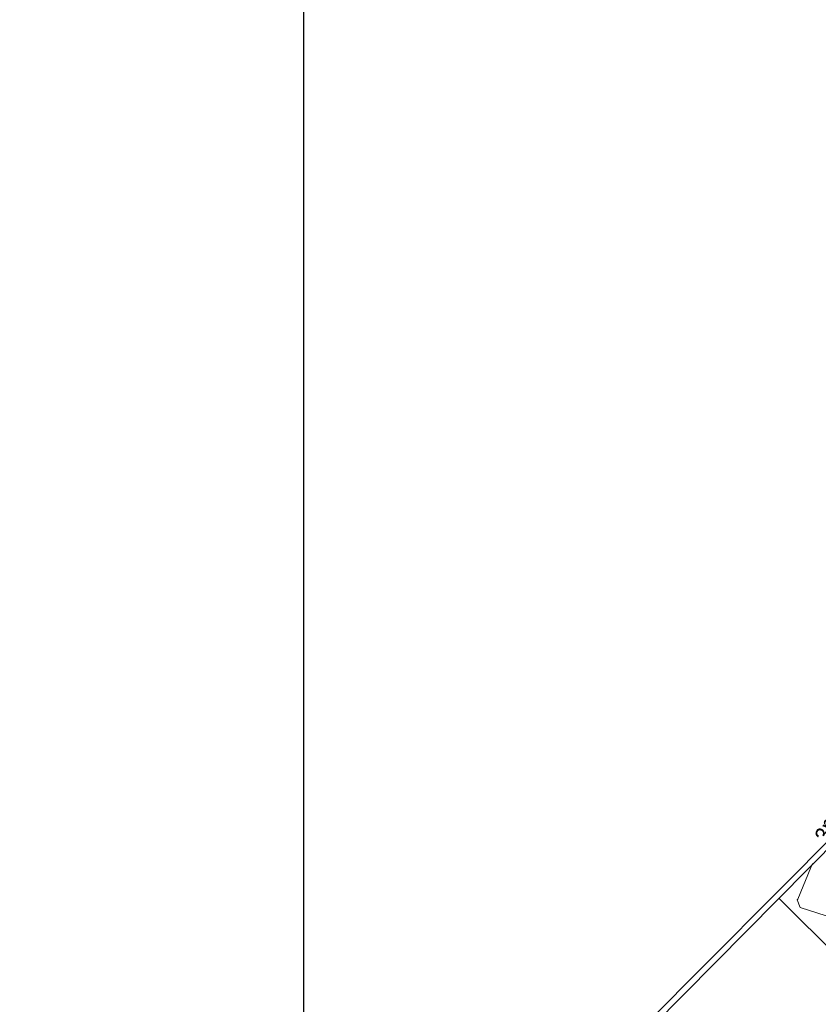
# Model space of a CAD drawing. Header units: millimetres. Extents: x -79464 to -76785, y -3788210 to -3782955.
# Tile 102 of 131: x -79026 to -78954, y -3783708 to -3783619. Entities that reach past the tile are written whole.
import ezdxf
from ezdxf.enums import TextEntityAlignment as Align

# ---------------------------------------------------------------- set-up
doc = ezdxf.new("R2010")
doc.units = ezdxf.units.MM
doc.header["$LTSCALE"] = 8
doc.header["$MEASUREMENT"] = 0
for name, color, linetype in [('BUILDINGS', 7, 'Continuous'), ('GRID', 7, 'Continuous'), ('MCONTOUR1', 7, 'Continuous'), ('SG GIS CADASTRAL', 7, 'Continuous'), ('WALLS', 7, 'Continuous')]:
    doc.layers.add(name, color=color, linetype=linetype)
doc.styles.add('Arial Narrow', font='arial.ttf', dxfattribs={"height": 1})

msp = doc.modelspace()

# ---------------------------------------------------------------- linework, layer by layer
at = {"layer": 'BUILDINGS', "color": 6, "lineweight": 15}
msp.add_line((-78950.41, -3783704.924, 4.496), (-78957.279, -3783698.07, 5.079), dxfattribs=at)
at = {"layer": 'GRID', "color": 9}
msp.add_lwpolyline([(-79000, -3783217.043), (-79000, -3784493.279)], dxfattribs=at)
at = {"layer": 'MCONTOUR1', "color": 8, "lineweight": 9, "elevation": 3}
msp.add_lwpolyline([(-78950.182, -3783700.098), (-78950.355, -3783700.081), (-78950.932, -3783700.069), (-78951.447, -3783700.316), (-78952.04, -3783699.663), (-78952.262, -3783699.578), (-78953.025, -3783699.667), (-78955.381, -3783698.921), (-78955.634, -3783698.233), (-78955.579, -3783698.172), (-78954.41, -3783695.309), (-78954.274, -3783694.967)], dxfattribs=at)
at = {"layer": 'SG GIS CADASTRAL', "color": 7, "lineweight": 18}
msp.add_line((-79025.517, -3783765.961), (-78799.365, -3783538.617), dxfattribs=at)
at = {"layer": 'WALLS', "color": 252, "lineweight": 15}
msp.add_line((-78944.175, -3783684.831, 2.973), (-78980.64, -3783721.672, 2.853), dxfattribs=at)

# ---------------------------------------------------------------- texts
at = {"layer": 'MCONTOUR1', "color": 251, "style": 'Arial Narrow', "width": 0.9}
msp.add_text('3m', height=1.5, rotation=68.36699, dxfattribs=at).set_placement((-78952.947, -3783691.62, 3.022), align=Align.MIDDLE)

doc.saveas('drawing.dxf')
